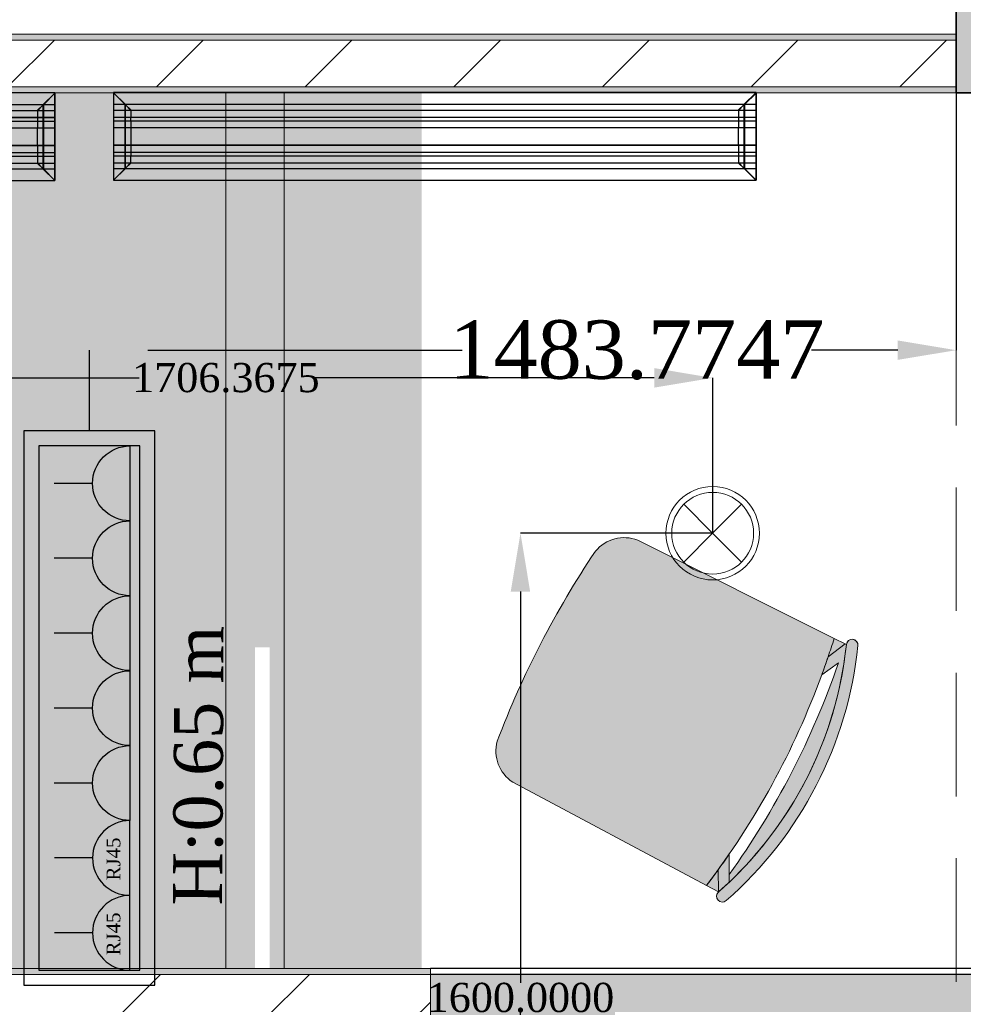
# Model space of a CAD drawing. Header units: inches. Extents: x -78787 to 29484, y -9517 to 23232.
# Tile 240 of 256: x 553 to 2168, y 9907 to 11593. Entities that reach past the tile are written whole.
import ezdxf

# ---------------------------------------------------------------- set-up
doc = ezdxf.new("R2010")
doc.units = ezdxf.units.IN
doc.header["$MEASUREMENT"] = 0
doc.set_wipeout_variables(frame=1)
doc.linetypes.add('Hidden', pattern=[317.5, 211.666667, -105.833333])
doc.linetypes.add('Wipeout_Contour', pattern=[1000, 0, -1000])
for name, color, linetype in [('- განათება', 7, 'Continuous'), ('- მექანიკური ნაწილი', 7, 'Continuous'), ('- საშტეფცელო როზეტები', 7, 'Continuous'), ('Edges', 7, 'Continuous'), ('New_Structural - Bearing', 7, 'Continuous'), ('Structural - Bearing', 7, 'Continuous')]:
    doc.layers.add(name, color=color, linetype=linetype)
for name, color, linetype, lineweight in [('New_2D Drafting - General_Pen_No__101', 252, 'Continuous', 13), ('New_2D Drafting - General_Pen_No__121', 255, 'Continuous', 0), ('New_2D Drafting - General_Pen_No__2', 8, 'Continuous', 15), ('New_Drawing & Figure_Pen_No__1', 7, 'Continuous', 13), ('New_Structural - Bearing_Pen_No__1', 7, 'Continuous', 13), ('Structural - Bearing_Pen_No__20', 1, 'Continuous', 0)]:
    doc.layers.add(name, color=color, linetype=linetype, lineweight=lineweight)
for name, color, linetype, lineweight, true_color in [('New_2D Drafting - General_Pen_No__102', 7, 'Continuous', 13, 0xcccccc), ('New_2D Drafting - General_Pen_No__105', 7, 'Continuous', 13, 0xcae6ff), ('New_2D Drafting - General_Pen_No__161', 7, 'Continuous', 13, 0x6a6a6a), ('New_2D Drafting - General_Pen_No__81', 7, 'Continuous', 20, 0x6a6a6a), ('New_2D Drafting - General_Pen_No__83', 7, 'Continuous', 13, 0xff9955), ('New_Interior - Lamp_Pen_No__77', 7, 'Continuous', 20, 0xffeb28), ('New_Structural - Bearing_Pen_No__5', 7, 'Continuous', 25, 0x40a5ff), ('New_Structural - Bearing_Pen_No__57', 7, 'Continuous', 25, 0xdcd214), ('Structural - Bearing_Pen_No__102', 7, 'Continuous', 13, 0xcccccc), ('Structural - Bearing_Pen_No__161', 7, 'Continuous', 13, 0x6a6a6a), ('Structural - Bearing_Pen_No__28', 7, 'Continuous', 35, 0xa80f02)]:
    doc.layers.add(name, color=color, linetype=linetype, lineweight=lineweight, true_color=true_color)
doc.styles.get("Standard").update_dxf_attribs({"font": 'arial.ttf'})
doc.dimstyles.get("Standard").update_dxf_attribs({"dimtxt": 0.18, "dimasz": 0.18, "dimexe": 0.18, "dimexo": 0.0625, "dimgap": 0.09, "dimtad": 0, "dimtih": 1, "dimtoh": 1, "dimdec": 4, "dimzin": 0, "dimdsep": 46, "dimtxsty": 'Standard', "dimcen": 0.09, "dimadec": 0, "dimazin": 0, "dimtfac": 1, "dimtdec": 4, "dimtofl": 0, "dimtmove": 0, "dimatfit": 3, "dimfxl": 1, "dimtolj": 1, "dimtzin": 0, "dimarcsym": 0})
pattern_1 = [(45, (0, 0), (-127.2792, 127.2792), [])]

# ---------------------------------------------------------------- blocks, each defined once
blk = doc.blocks.new('Wall_62', base_point=(-22783.8, 30888))
at = {"layer": 'New_Structural - Bearing_Pen_No__57', "linetype": 'Continuous', "lineweight": 25, "true_color": 0xdcd214}
blk.add_hatch(color=52, dxfattribs=at).paths.add_polyline_path([(-22873.8, 30978), (-24083.8, 30978), (-24083.8, 30898), (-22873.8, 30898)])
at = {"layer": 'New_Structural - Bearing_Pen_No__1', "color": 7, "linetype": 'Continuous', "lineweight": 13, "flags": 128}
for points in [[(-24083.8, 30978), (-24083.8, 30988)], [(-24083.8, 30898), (-24083.8, 30978)], [(-24083.8, 30888), (-24083.8, 30898)]]:
    blk.add_lwpolyline(points, dxfattribs=at)
at = {"layer": 'New_Structural - Bearing_Pen_No__5', "color": 161, "linetype": 'Continuous', "lineweight": 25, "true_color": 0x40a5ff}
for p, q in [((-22883.8, 30978), (-24083.8, 30978)), ((-22883.8, 30978), (-22873.8, 30978)), ((-24083.8, 30898), (-22873.8, 30898)), ((-22873.8, 30898), (-22793.8, 30898))]:
    blk.add_line(p, q, dxfattribs=at)
at = {"layer": 'New_Structural - Bearing_Pen_No__5', "color": 161, "linetype": 'Continuous', "lineweight": 25, "true_color": 0x40a5ff, "flags": 128}
for points in [[(-22883.8, 30988), (-24083.8, 30988)], [(-24083.8, 30888), (-22793.8, 30888)]]:
    blk.add_lwpolyline(points, dxfattribs=at)
blk = doc.blocks.new('Wall_63', base_point=(-23183.8, 32488))
at = {"layer": 'New_Structural - Bearing', "linetype": 'Continuous', "lineweight": 0, "true_color": 0xaeaeae}
for points in [[(-23183.8, 32588), (-27093.3, 32588), (-27093.3, 32578), (-23183.8, 32578)], [(-27093.3, 32488), (-23183.8, 32488), (-23183.8, 32498), (-27093.3, 32498)]]:
    blk.add_hatch(color=253, dxfattribs=at).paths.add_polyline_path(points)
at = {"layer": 'New_Structural - Bearing', "linetype": 'Continuous', "lineweight": 0, "true_color": 0x000000}
h = blk.add_hatch(dxfattribs=at)
h.set_pattern_fill('MASONRY_BLOCK', color=18, style=0, pattern_type=2)
h.set_pattern_definition(pattern_1)
h.paths.add_polyline_path([(-27093.3, 32498), (-23183.8, 32498), (-23183.8, 32578), (-27093.3, 32578)])
at = {"layer": 'New_Structural - Bearing_Pen_No__1', "color": 7, "linetype": 'Continuous', "lineweight": 13}
for p, q in [((-23183.8, 32578), (-27093.3, 32578)), ((-27093.3, 32498), (-23183.8, 32498))]:
    blk.add_line(p, q, dxfattribs=at)
at = {"layer": 'New_Structural - Bearing_Pen_No__1', "color": 7, "linetype": 'Continuous', "lineweight": 13, "flags": 128}
for points in [[(-23183.8, 32588), (-27093.3, 32588)], [(-27093.3, 32488), (-23183.8, 32488)]]:
    blk.add_lwpolyline(points, dxfattribs=at)
blk = doc.blocks.new('Wall_93', base_point=(-24433.8, 32488))
at = {"color": 254, "linetype": 'Wipeout_Contour', "lineweight": 0, "ltscale": 160213.563196}
blk.add_wipeout([(-24433.8, 32488), (-24433.8, 30988), (-24423.8, 30988), (-24423.8, 32488)], dxfattribs=at).dxf.layer = 'New_Structural - Bearing'
at = {"color": 254, "linetype": 'Wipeout_Contour', "lineweight": 0, "ltscale": 159994.203054}
blk.add_wipeout([(-24333.8, 30988), (-24333.8, 32488), (-24343.8, 32488), (-24343.8, 30988)], dxfattribs=at).dxf.layer = 'New_Structural - Bearing'
at = {"layer": 'New_Structural - Bearing_Pen_No__1', "color": 7, "linetype": 'Continuous', "lineweight": 13, "flags": 128}
for points in [[(-24433.8, 32488), (-24433.8, 30988)], [(-24333.8, 30988), (-24333.8, 32488)]]:
    blk.add_lwpolyline(points, dxfattribs=at)
at = {"color": 254, "linetype": 'Wipeout_Contour', "lineweight": 0, "ltscale": 160103.869836}
blk.add_wipeout([(-24423.8, 32488), (-24423.8, 30988), (-24343.8, 30988), (-24343.8, 32488)], dxfattribs=at).dxf.layer = 'New_Structural - Bearing'
at = {"layer": 'New_Structural - Bearing_Pen_No__1', "color": 7, "linetype": 'Continuous', "lineweight": 13, "flags": 128}
for points in [[(-24433.8, 32488), (-24423.8, 32488)], [(-24423.8, 32488), (-24343.8, 32488)], [(-24343.8, 32488), (-24333.8, 32488)], [(-24433.8, 30988), (-24423.8, 30988)], [(-24423.8, 30988), (-24343.8, 30988)], [(-24343.8, 30988), (-24333.8, 30988)]]:
    blk.add_lwpolyline(points, dxfattribs=at)
blk = doc.blocks.new('Column_20', base_point=(-23008.8, 32663))
at = {"layer": 'Structural - Bearing_Pen_No__161', "linetype": 'Continuous', "lineweight": 0, "true_color": 0x6a6a6a}
blk.add_hatch(color=251, dxfattribs=at).paths.add_polyline_path([(-22833.8, 32488), (-22833.8, 32838), (-23183.8, 32838), (-23183.8, 32488)])
at = {"layer": 'Structural - Bearing_Pen_No__20', "color": 1, "linetype": 'Continuous', "lineweight": 0}
for p, q in [((-23008.8, 32743), (-23008.8, 32918)), ((-23088.8, 32663), (-23263.8, 32663)), ((-22928.8, 32663), (-22753.8, 32663)), ((-23008.8, 32583), (-23008.8, 32408))]:
    blk.add_line(p, q, dxfattribs=at)
blk.add_point((-23008.8, 32663), dxfattribs=at)
at = {"layer": 'Structural - Bearing_Pen_No__28', "color": 14, "linetype": 'Continuous', "lineweight": 35, "true_color": 0xa80f02, "flags": 128}
blk.add_lwpolyline([(-22833.8, 32488), (-22833.8, 32838), (-23183.8, 32838), (-23183.8, 32488)], close=True, dxfattribs=at)
blk = doc.blocks.new('Wall_250', base_point=(-24083.8, 30888))
at = {"layer": 'New_Structural - Bearing', "linetype": 'Continuous', "lineweight": 0, "true_color": 0xaeaeae}
for points in [[(-24083.8, 30988), (-25481.7, 30988), (-25481.7, 30978), (-24083.8, 30978)], [(-25481.7, 30888), (-24083.8, 30888), (-24083.8, 30898), (-25481.7, 30898)]]:
    blk.add_hatch(color=253, dxfattribs=at).paths.add_polyline_path(points)
at = {"layer": 'New_Structural - Bearing', "linetype": 'Continuous', "lineweight": 0, "true_color": 0x000000}
h = blk.add_hatch(dxfattribs=at)
h.set_pattern_fill('MASONRY_BLOCK', color=18, style=0, pattern_type=2)
h.set_pattern_definition(pattern_1)
h.paths.add_polyline_path([(-25481.7, 30898), (-24083.8, 30898), (-24083.8, 30978), (-25481.7, 30978)])
at = {"layer": 'New_Structural - Bearing_Pen_No__1', "color": 7, "linetype": 'Continuous', "lineweight": 13}
for p, q in [((-24083.8, 30978), (-25481.7, 30978)), ((-25481.7, 30898), (-24083.8, 30898))]:
    blk.add_line(p, q, dxfattribs=at)
at = {"layer": 'New_Structural - Bearing_Pen_No__1', "color": 7, "linetype": 'Continuous', "lineweight": 13, "flags": 128}
for points in [[(-24083.8, 30988), (-25481.7, 30988)], [(-25481.7, 30988), (-25481.7, 30888)], [(-24083.8, 30888), (-24083.8, 30988)], [(-25481.7, 30888), (-24083.8, 30888)]]:
    blk.add_lwpolyline(points, dxfattribs=at)
blk = doc.blocks.new('Beam_5', base_point=(-23008.8, 14663))
at = {"layer": 'Structural - Bearing_Pen_No__102', "color": 254, "linetype": 'Hidden', "lineweight": 13, "true_color": 0xcccccc}
blk.add_line((-23183.8, 26838), (-23183.8, 32488), dxfattribs=at)
blk = doc.blocks.new('Beam_13', base_point=(-47008.8, 32663))
at = {"layer": 'Structural - Bearing_Pen_No__102', "color": 254, "linetype": 'Hidden', "lineweight": 13, "true_color": 0xcccccc}
blk.add_line((-28833.8, 32488), (-23183.8, 32488), dxfattribs=at)
blk = doc.blocks.new('- საშტეფცელო როზეტი IP22')
at = {"layer": '- საშტეფცელო როზეტები', "color": 5}
for p, q in [((8536.7, 3822.7), (8536.7, 3888.1)), ((8472.6, 3758.6), (8600.9, 3758.6))]:
    blk.add_line(p, q, dxfattribs=at)
blk.add_arc((8536.7, 3758.6), 64.1, 0, 180, dxfattribs=at)
blk = doc.blocks.new('socket')
at = {"layer": '- საშტეფცელო როზეტები', "color": 5}
for p, q in [((0, 64.1), (0, 129.5)), ((-64.1, 0), (64.1, 0))]:
    blk.add_line(p, q, dxfattribs=at)
blk.add_arc((0, 0), 64.1, 0, 180, dxfattribs=at)
at = {"layer": '- საშტეფცელო როზეტები', "color": 1, "insert": (-38.6, 40.2), "char_height": 23.657, "attachment_point": 1}
blk.add_mtext_dynamic_manual_height_columns('{\\fSylfaen|b0|i0|c0|p18;RJ45}', width=4.298, gutter_width=0.0538, heights=[0], dxfattribs=at)
blk = doc.blocks.new('lineardiffplan')
blk.add_lwpolyline([(393.1, 274.9), (1492.8, 274.9), (1492.8, 124.4), (393.1, 124.4)], close=True)
at = {"layer": 'Edges'}
for p, q in [((392.8, 274.9), (392.8, 274.6)), ((393.1, 274.9), (392.8, 274.9)), ((422.8, 244.9), (392.8, 274.9)), ((392.8, 274.6), (392.9, 274.5)), ((392.9, 125.2), (392.9, 274.5)), ((412.4, 255), (392.9, 274.5)), ((393.1, 274.9), (393.2, 274.8)), ((393.2, 274.8), (412.7, 255.3)), ((1462.8, 244.9), (1492.8, 274.9)), ((1472.9, 255.3), (1492.4, 274.8)), ((1473.2, 254.9), (1492.8, 274.5)), ((1492.4, 274.8), (1492.5, 274.9)), ((1492.8, 274.9), (1492.5, 274.9)), ((1492.8, 274.5), (1492.8, 274.9)), ((1492.8, 274.5), (1492.8, 274.5)), ((1492.8, 125.4), (1492.8, 274.5)), ((1492.8, 255.3), (392.9, 255.3)), ((392.9, 254.9), (1492.8, 254.9)), ((412.4, 144.7), (412.4, 255)), ((412.8, 254.6), (412.4, 255)), ((412.7, 255.3), (413.1, 254.9)), ((412.8, 145.1), (412.8, 254.6)), ((412.8, 254.6), (422.8, 244.6)), ((413.1, 254.9), (423.1, 244.9)), ((1472.5, 254.9), (1462.5, 244.9)), ((1462.9, 244.6), (1472.8, 254.5)), ((1472.9, 255.3), (1472.5, 254.9)), ((1472.8, 254.5), (1473.2, 254.9)), ((1472.8, 254.5), (1472.8, 145.3)), ((1473.2, 144.9), (1473.2, 254.9)), ((392.9, 244.9), (1492.8, 244.9)), ((422.8, 244.6), (422.8, 244.9)), ((422.8, 244.9), (423.1, 244.9)), ((422.8, 244.6), (422.8, 244.6)), ((422.8, 244.6), (422.8, 233.2)), ((423.1, 244.9), (423.1, 244.9)), ((1462.5, 244.9), (1462.5, 244.9)), ((1462.5, 244.9), (1462.8, 244.9)), ((1462.8, 244.9), (1462.9, 244.6)), ((1462.8, 244.5), (1462.9, 244.6)), ((1462.8, 233.2), (1462.8, 244.5)), ((392.9, 233.2), (1492.8, 233.2)), ((392.9, 233), (1492.8, 233)), ((392.9, 226.8), (1492.8, 226.8)), ((392.9, 226.5), (1492.8, 226.5)), ((422.8, 233), (422.8, 233.2)), ((422.8, 226.8), (422.8, 233)), ((422.8, 226.5), (422.8, 226.8)), ((422.8, 214.9), (422.8, 226.5)), ((1462.8, 233), (1462.8, 233.2)), ((1462.8, 226.8), (1462.8, 233)), ((1462.8, 226.5), (1462.8, 226.8)), ((1462.8, 214.9), (1462.8, 226.5)), ((392.9, 214.9), (1492.8, 214.9)), ((1492.8, 214.8), (392.9, 214.8)), ((422.4, 214.9), (422.3, 214.9)), ((422.8, 214.9), (422.4, 214.9)), ((422.8, 184.9), (422.8, 214.9)), ((423.2, 214.9), (422.8, 214.9)), ((423.2, 214.8), (422.8, 214.9)), ((423.2, 214.8), (423.2, 214.9)), ((423.2, 214.8), (423.2, 184.9)), ((1462.8, 214.9), (1462.4, 214.9)), ((1462.4, 214.9), (1462.4, 214.8)), ((1462.8, 214.9), (1462.4, 214.8)), ((1462.4, 184.9), (1462.4, 214.8)), ((1462.8, 214.9), (1462.8, 184.9)), ((1462.8, 214.9), (1463.2, 214.9)), ((1463.2, 214.9), (1463.3, 214.9)), ((1492.8, 184.9), (392.9, 184.9)), ((392.9, 173.2), (1492.8, 173.2)), ((392.9, 173), (1492.8, 173)), ((422.4, 184.9), (422.3, 184.9)), ((422.8, 184.9), (422.4, 184.9)), ((422.8, 184.9), (423.2, 184.9)), ((422.8, 173.2), (422.8, 184.9)), ((422.8, 173), (422.8, 173.2)), ((422.8, 173), (422.8, 166.8)), ((1462.4, 184.9), (1462.8, 184.9)), ((1462.8, 173.2), (1462.8, 184.9)), ((1463.2, 184.9), (1462.8, 184.9)), ((1462.8, 173), (1462.8, 173.2)), ((1462.8, 166.8), (1462.8, 173)), ((1463.2, 184.9), (1463.3, 184.9)), ((392.8, 124.9), (422.8, 154.9)), ((392.9, 166.8), (1492.8, 166.8)), ((392.9, 166.5), (1492.8, 166.5)), ((392.9, 154.9), (1492.8, 154.9)), ((412.8, 145.1), (422.8, 155.1)), ((423.1, 154.8), (413.1, 144.9)), ((422.8, 166.5), (422.8, 166.8)), ((422.8, 155.1), (422.8, 166.5)), ((422.8, 154.9), (422.8, 155.1)), ((422.8, 155.1), (422.8, 155.1)), ((423.1, 154.8), (422.8, 154.9)), ((423.1, 154.8), (423.1, 154.9)), ((1462.5, 154.8), (1462.4, 154.9)), ((1462.8, 154.9), (1462.5, 154.8)), ((1462.5, 154.8), (1472.4, 144.9)), ((1462.8, 166.5), (1462.8, 166.8)), ((1462.8, 155.3), (1462.8, 166.5)), ((1462.9, 155.2), (1462.8, 155.3)), ((1462.9, 155.2), (1462.8, 154.9)), ((1462.8, 154.9), (1492.8, 124.9)), ((1472.8, 145.3), (1462.9, 155.2)), ((1492.8, 144.9), (392.9, 144.9)), ((392.9, 125.2), (412.4, 144.7)), ((392.9, 144.5), (1492.8, 144.5)), ((412.7, 144.5), (393.2, 124.9)), ((412.8, 145.1), (412.4, 144.7)), ((412.7, 144.5), (413.1, 144.9)), ((1472.4, 144.9), (1472.8, 144.5)), ((1473.2, 144.9), (1472.8, 145.3)), ((1472.8, 144.5), (1492.4, 124.9)), ((1473.2, 144.9), (1492.8, 125.4)), ((392.9, 125.2), (392.8, 125.1)), ((392.8, 125.1), (392.8, 124.9)), ((392.8, 124.9), (393.1, 124.9)), ((393.2, 124.9), (393.1, 124.9)), ((1492.4, 124.9), (1492.8, 124.9)), ((1492.4, 124.9), (1492.4, 124.9)), ((1492.8, 125.3), (1492.8, 125.4)), ((1492.8, 124.9), (1492.8, 125.3))]:
    blk.add_line(p, q, dxfattribs=at)
blk = doc.blocks.new('Recessed Spot')
at = {"layer": 'New_Interior - Lamp_Pen_No__77', "color": 2, "linetype": 'Continuous', "lineweight": 20, "true_color": 0xffeb28}
for q in [(-49.5, 49.5), (49.5, 49.5), (-49.5, -49.5), (49.5, -49.5)]:
    blk.add_line((0, 0), q, dxfattribs=at)
at = {"layer": 'New_Interior - Lamp_Pen_No__77', "color": 2, "linetype": 'Continuous', "lineweight": 20, "true_color": 0xffeb28, "flags": 128}
blk.add_lwpolyline([(80, 0, 1), (-80, 0, 1)], format="xyb", close=True, dxfattribs=at)
at = {"layer": 'New_Interior - Lamp_Pen_No__77', "color": 2, "linetype": 'Continuous', "lineweight": 20, "true_color": 0xffeb28}
blk.add_circle((0, 0), 70, dxfattribs=at)
blk = doc.blocks.new('*D621')
at = {"layer": '- განათება', "color": 0, "lineweight": -2, "transparency": 16777216}
for p, q in [((1739.1, 10714), (1410, 10714)), ((1410.2, 10614), (1410.2, 9944.2)), ((1410.2, 9214), (1410.2, 9892.8)), ((1739.1, 9114), (1410, 9114))]:
    blk.add_line(p, q, dxfattribs=at)
at = {"layer": '- განათება', "color": 0, "transparency": 16777216}
for points in [[(1393.5, 10614), (1426.8, 10614), (1410.2, 10714)], [(1393.5, 9214), (1426.8, 9214), (1410.2, 9114)]]:
    blk.add_solid(points, dxfattribs=at)
at = {"layer": 'Defpoints', "color": 0, "transparency": 16777216}
for p in [(1410.2, 10714), (1739.2, 10714), (1739.2, 9114)]:
    blk.add_point(p, dxfattribs=at)
at = {"layer": '- განათება', "color": 0, "transparency": 16777216, "insert": (1410.2, 9918.5), "char_height": 50, "attachment_point": 5}
blk.add_mtext('\\A1;{\\fSylfaen|b0|i0|c0|p18;1600.0000}', dxfattribs=at)
blk = doc.blocks.new('*D622')
at = {"layer": '- განათება', "color": 0, "lineweight": -2, "transparency": 16777216}
for p, q in [((32.8, 10714), (32.8, 10980.2)), ((132.8, 10980), (757.4, 10980)), ((1639.2, 10980), (1054.5, 10980)), ((1739.2, 10714), (1739.2, 10980.2))]:
    blk.add_line(p, q, dxfattribs=at)
at = {"layer": '- განათება', "color": 0, "transparency": 16777216}
for points in [[(132.8, 10996.7), (132.8, 10963.3), (32.8, 10980)], [(1639.2, 10996.7), (1639.2, 10963.3), (1739.2, 10980)]]:
    blk.add_solid(points, dxfattribs=at)
at = {"layer": 'Defpoints', "color": 0, "transparency": 16777216}
for p in [(1739.2, 10980), (32.8, 10714), (1739.2, 10714)]:
    blk.add_point(p, dxfattribs=at)
at = {"layer": '- განათება', "color": 0, "transparency": 16777216, "insert": (905.9, 10980), "char_height": 50, "attachment_point": 5}
blk.add_mtext('\\A1;{\\fSylfaen|b0|i0|c0|p18;1706.3675}', dxfattribs=at)
blk = doc.blocks.new('*D1335')
at = {"layer": '- საშტეფცელო როზეტები', "color": 0, "lineweight": -2, "transparency": 16777216}
for p, q in [((2155.9, 11468.3), (2155.9, 11027.3)), ((672.2, 10889.1), (672.2, 11027.6)), ((772.2, 11027.4), (1310.4, 11027.4)), ((2055.9, 11027.4), (1908.6, 11027.4))]:
    blk.add_line(p, q, dxfattribs=at)
at = {"layer": '- საშტეფცელო როზეტები', "color": 0, "transparency": 16777216}
for points in [[(772.2, 11044.1), (772.2, 11010.8), (672.2, 11027.4)], [(2055.9, 11044.1), (2055.9, 11010.8), (2155.9, 11027.4)]]:
    blk.add_solid(points, dxfattribs=at)
at = {"layer": 'Defpoints', "color": 0, "transparency": 16777216}
for p in [(2155.9, 11468.4), (672.2, 11027.4), (672.2, 10889.1)]:
    blk.add_point(p, dxfattribs=at)
at = {"layer": '- საშტეფცელო როზეტები', "color": 0, "transparency": 16777216, "insert": (1609.5, 11027.4), "char_height": 100, "attachment_point": 5}
blk.add_mtext('\\A1;{\\fSylfaen|b0|i0|c0|p18;1483.7747}', dxfattribs=at)

msp = doc.modelspace()

# ---------------------------------------------------------------- hatches: boundary and pattern name
at = {"layer": 'New_2D Drafting - General_Pen_No__101', "linetype": 'Continuous', "lineweight": 13}
for points in [[(1538.35351, 10683.09405, -0.3269331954), (1610.85799, 10701.92597), (1947.13565, 10533.97786, -0.0060954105), (1936.73985, 10502.06683), (1925.95174, 10471.46317, -0.0750812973), (1728.65166, 10110.80302), (1396.9975, 10287.70624, -0.3269331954), (1370.36499, 10357.72231, -0.0286525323), (1445.02886, 10525.22543, -0.0286525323)], [(1968.04834, 10523.53338, -0.985078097), (1987.93964, 10521.45105, -0.1883998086), (1762.49308, 10084.79061, -0.9850780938), (1749.27682, 10099.80163, 0.1884020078)], [(1936.73985, 10502.06683), (1966.00136, 10524.55571), (1968.04834, 10523.53338), (1965.08286, 10499.47787, -0.1693138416), (1767.17138, 10116.14929), (1767.22057, 10129.31991, 0.073421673), (1954.37369, 10491.81098), (1925.95174, 10471.46317, 0.0058933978)], [(1966.00136, 10524.55571), (1936.73985, 10502.06683, 0.0060954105), (1947.13565, 10533.97786)], [(1749.27682, 10099.80163), (1748.6479, 10137.75737, 0.0058933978), (1767.35109, 10164.2745), (1767.17138, 10116.14929, -0.009248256)], [(1749.27682, 10099.80163), (1728.65166, 10110.80302, 0.0060954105), (1748.6479, 10137.75737)]]:
    msp.add_hatch(color=252, dxfattribs=at).paths.add_polyline_path(points)
at = {"layer": 'New_2D Drafting - General_Pen_No__121', "linetype": 'Continuous', "lineweight": 0}
msp.add_hatch(color=255, dxfattribs=at).paths.add_polyline_path([(300.86472, 11468.29402), (300.9257, 9968.29403), (770.9257, 9968.31313), (770.86472, 11468.31313)])
at = {"layer": 'New_2D Drafting - General_Pen_No__81', "linetype": 'Continuous', "lineweight": 0, "true_color": 0x1a1a1a}
msp.add_hatch(color=250, dxfattribs=at).paths.add_polyline_path([(1005.93152, 9968.36315), (1005.93152, 11468.35514), (905.93152, 11468.35514), (905.93152, 9968.36315)])

# ---------------------------------------------------------------- linework, layer by layer
at = {"layer": '- საშტეფცელო როზეტები', "color": 5}
for points in [[(560.18765, 10889.06691), (560.18765, 9939.81709), (784.12596, 9939.81709), (784.12596, 10889.06691)], [(585.87823, 10863.37633), (585.87823, 9965.50767), (758.43538, 9965.50767), (758.43538, 10863.37633)]]:
    msp.add_lwpolyline(points, close=True, dxfattribs=at)
at = {"layer": 'New_2D Drafting - General_Pen_No__161', "color": 251, "linetype": 'Continuous', "lineweight": 13, "true_color": 0x6a6a6a, "flags": 128}
for points in [[(1538.35351, 10683.09405, -0.3269331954), (1610.85799, 10701.92597), (1947.13565, 10533.97786, -0.0060954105), (1936.73985, 10502.06683), (1925.95174, 10471.46317, -0.0750812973), (1728.65166, 10110.80302), (1396.9975, 10287.70624, -0.3269331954), (1370.36499, 10357.72231, -0.0286525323), (1445.02886, 10525.22543, -0.0286525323)], [(1968.04834, 10523.53338, -0.985078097), (1987.93964, 10521.45105, -0.1883998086), (1762.49308, 10084.79061, -0.9850780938), (1749.27682, 10099.80163, 0.1884020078)], [(1936.73985, 10502.06683), (1966.00136, 10524.55571), (1968.04834, 10523.53338), (1965.08286, 10499.47787, -0.1693138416), (1767.17138, 10116.14929), (1767.22057, 10129.31991, 0.073421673), (1954.37369, 10491.81098), (1925.95174, 10471.46317, 0.0058933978)], [(1966.00136, 10524.55571), (1936.73985, 10502.06683, 0.0060954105), (1947.13565, 10533.97786)], [(1749.27682, 10099.80163), (1748.6479, 10137.75737, 0.0058933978), (1767.35109, 10164.2745), (1767.17138, 10116.14929, -0.009248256)], [(1749.27682, 10099.80163), (1728.65166, 10110.80302, 0.0060954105), (1748.6479, 10137.75737)]]:
    msp.add_lwpolyline(points, format="xyb", close=True, dxfattribs=at)
at = {"layer": 'New_2D Drafting - General_Pen_No__2', "color": 8, "linetype": 'Continuous', "lineweight": 15, "flags": 128}
msp.add_lwpolyline([(1005.93152, 9968.36315), (1005.93152, 11468.35514), (905.93152, 11468.35514), (905.93152, 9968.36315)], close=True, dxfattribs=at)
at = {"layer": 'New_Drawing & Figure_Pen_No__1', "color": 7, "linetype": 'Continuous', "lineweight": 13}
for centre, radius, start, end in [((1316.34981, 10591.66207), 655.24994, 311.35367347, 354.03196599), ((1316.34981, 10591.66207), 675.24994, 311.35391682, 354.03172265), ((1977.97834, 10522.34268), 10.00113, 354.88512216, 174.87540935), ((1755.9978, 10092.39547), 10.00113, 130.5102301, 310.5005173)]:
    msp.add_arc(centre, radius, start, end, dxfattribs=at)

# ---------------------------------------------------------------- block references
at = {"layer": '- განათება', "color": 2, "linetype": 'Continuous', "lineweight": 20, "true_color": 0xffeb28, "zscale": 1000}
msp.add_blockref('Recessed Spot', (1739.17809, 10713.9634), dxfattribs=at)
at = {"layer": '- მექანიკური ნაწილი', "xscale": -1, "rotation": 180}
msp.add_blockref('lineardiffplan', (-879.50406, 11592.70742), dxfattribs=at)
at = {"layer": '- საშტეფცელო როზეტები', "xscale": -1, "rotation": 90}
for p in [(4500.34809, 19335.98445), (4500.34809, 19207.7175), (4500.34809, 19079.45055), (4500.34809, 18951.1836), (4500.34809, 18822.91665)]:
    msp.add_blockref('- საშტეფცელო როზეტი IP22', p, dxfattribs=at)
at = {"layer": '- საშტეფცელო როზეტები', "rotation": 90}
for p in [(741.79111, 10157.9081), (741.79111, 10029.64114)]:
    msp.add_blockref('socket', p, dxfattribs=at)
at = {"layer": 'New_Structural - Bearing', "color": 7, "lineweight": 35}
for name, p in [('Wall_63', (2155.93152, 11468.35514)), ('Wall_62', (2555.93152, 9868.33285))]:
    msp.add_blockref(name, p, dxfattribs=at)
at = {"layer": 'Structural - Bearing', "color": 254, "lineweight": 13, "true_color": 0xcccccc}
msp.add_blockref('Beam_5', (2330.93152, -6356.64486), dxfattribs=at)
at = {"layer": 'Structural - Bearing', "color": 14, "lineweight": 35, "true_color": 0xa80f02}
msp.add_blockref('Column_20', (2330.93152, 11643.35514), dxfattribs=at)

# ---------------------------------------------------------------- dimensions: what is measured, and where the dimension line sits
at = {"layer": '- განათება', "color": 1}
dim = msp.add_linear_dim(base=(1410.17482, 10713.9634), p1=(1739.17809, 9113.9634), p2=(1739.17809, 10713.9634), angle=90, text='{\\fSylfaen|b0|i0|c0|p18;<>}', dimstyle='Standard', override={"dimtxt": 50, "dimasz": 100}, dxfattribs=at)
dim.commit()
dim.dimension.update_dxf_attribs({"geometry": '*D621', "text_midpoint": (1410.17482, 9918.5), "dimtype": 160})

# ---------------------------------------------------------------- next in the draw order: block references
at = {"layer": 'New_Structural - Bearing', "color": 7, "lineweight": 35}
msp.add_blockref('Wall_93', (905.93152, 11468.35514), dxfattribs=at)

# ---------------------------------------------------------------- next in the draw order: hatches: boundary and pattern name
at = {"layer": 'New_2D Drafting - General_Pen_No__102', "linetype": 'Continuous', "lineweight": 13, "true_color": 0xcccccc}
for points in [[(820.90334, 10518.29402), (920.90334, 10518.29809), (920.88708, 10918.29809), (820.88708, 10918.29402)], [(945.90334, 10518.29911), (1030.90334, 10518.30256), (1030.88708, 10918.30256), (945.88708, 10918.29911)]]:
    msp.add_hatch(color=254, dxfattribs=at).paths.add_polyline_path(points)
at = {"layer": 'New_2D Drafting - General_Pen_No__105', "linetype": 'Continuous', "lineweight": 13, "true_color": 0xcae6ff}
for points in [[(955.86683, 11468.32065), (955.88708, 10918.29951), (980.88708, 10918.30053), (980.86683, 11468.32167)], [(945.882, 11043.29911), (920.882, 11043.29809), (920.90843, 10393.29809), (945.90843, 10393.29911)]]:
    msp.add_hatch(color=254, dxfattribs=at).paths.add_polyline_path(points)
at = {"layer": 'New_2D Drafting - General_Pen_No__83', "linetype": 'Continuous', "lineweight": 13, "true_color": 0xff9955}
for points in [[(770.86472, 11468.31313), (770.9257, 9968.31313), (955.9257, 9968.32065), (955.90334, 10518.29951), (945.90334, 10518.29911), (945.90843, 10393.29911), (920.90843, 10393.29809), (920.90334, 10518.29809), (820.90334, 10518.29402), (820.88708, 10918.29402), (920.88708, 10918.29809), (920.882, 11043.29809), (945.882, 11043.29911), (945.88708, 10918.29911), (955.88708, 10918.29951), (955.86472, 11468.32065)], [(980.86484, 11468.29402), (980.88705, 10918.30053), (1030.88708, 10918.30256), (1030.90334, 10518.30256), (980.90334, 10518.30053), (980.9257, 9968.32167), (1240.9257, 9968.33224), (1240.8941, 11468.286)]]:
    msp.add_hatch(color=21, dxfattribs=at).paths.add_polyline_path(points)

# ---------------------------------------------------------------- next in the draw order: block references
at = {"layer": '- მექანიკური ნაწილი', "xscale": -1, "rotation": 180}
msp.add_blockref('lineardiffplan', (320.56773, 11593.21225), dxfattribs=at)
at = {"layer": 'New_Structural - Bearing', "color": 7, "lineweight": 35}
msp.add_blockref('Wall_250', (1255.93211, 9868.33285), dxfattribs=at)
at = {"layer": 'Structural - Bearing', "color": 254, "lineweight": 13, "true_color": 0xcccccc}
msp.add_blockref('Beam_13', (-21669.06848, 11643.35514), dxfattribs=at)

# ---------------------------------------------------------------- next in the draw order: texts
at = {"layer": '- საშტეფცელო როზეტები', "color": 5, "insert": (817.92125, 10555.87174), "char_height": 83.9644685, "attachment_point": 3, "rotation": 89.68932566}
msp.add_mtext_dynamic_manual_height_columns('{\\fSylfaen|b0|i0|c0|p18;H:0.65 m}', width=710.9466492, gutter_width=1.70068, heights=[0], dxfattribs=at)

# ---------------------------------------------------------------- next in the draw order: dimensions: what is measured, and where the dimension line sits
at = {"layer": '- განათება', "color": 1}
dim = msp.add_linear_dim(base=(1739.1780930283, 10980), p1=(32.8105432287, 10713.9633972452), p2=(1739.1780930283, 10713.9633972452), text='{\\fSylfaen|b0|i0|c0|p18;<>}', dimstyle='Standard', override={"dimtxt": 50, "dimasz": 100}, dxfattribs=at)
dim.commit()
dim.dimension.update_dxf_attribs({"geometry": '*D622', "text_midpoint": (905.9315177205, 10980), "dimtype": 160})
at = {"layer": '- საშტეფცელო როზეტები', "color": 1}
dim = msp.add_linear_dim(base=(672.1568, 11027.43986), p1=(2155.93152, 11468.35514), p2=(672.1568, 10889.06691), text='{\\fSylfaen|b0|i0|c0|p18;<>}', dimstyle='Standard', override={"dimtxt": 100, "dimasz": 100}, dxfattribs=at)
dim.commit()
dim.dimension.update_dxf_attribs({"geometry": '*D1335', "text_midpoint": (1609.50896, 11027.43986), "dimtype": 160})

doc.saveas('drawing.dxf')
